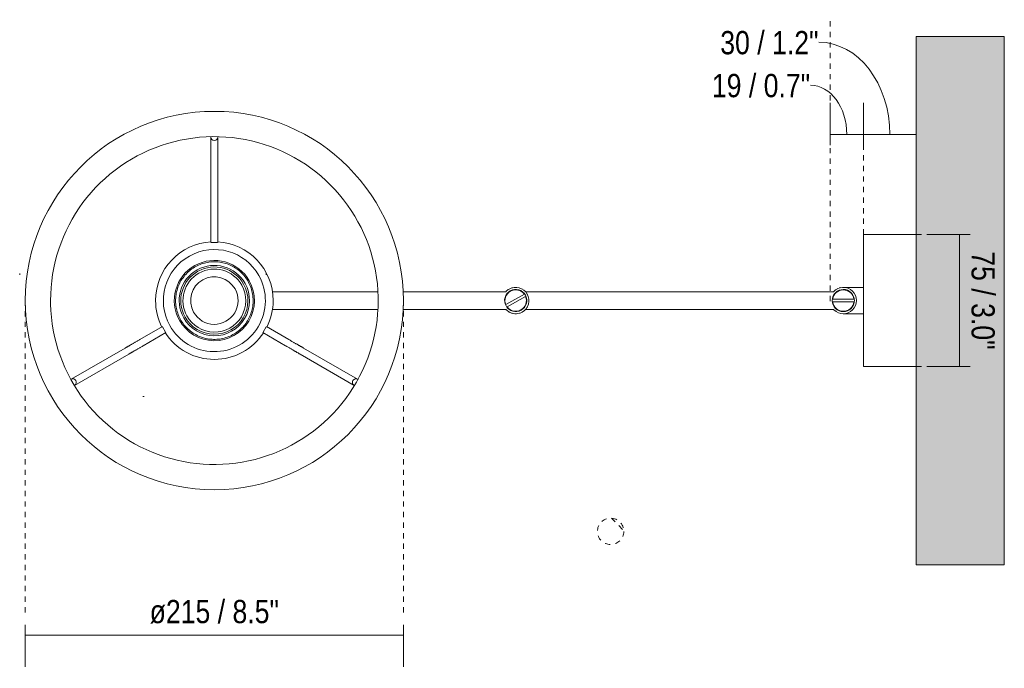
# Model space of a CAD drawing. Header units: millimetres. Extents: x -6760 to -4292, y -16 to 6739.
# Tile 3 of 3: x -6336 to -5776, y 6371 to 6739. Entities that reach past the tile are written whole.
import ezdxf

# ---------------------------------------------------------------- set-up
doc = ezdxf.new("R2010")
doc.units = ezdxf.units.MM
doc.linetypes.add('Dash', pattern=[6, 3, -3])
doc.layers.add('A-ANNO-DIMS', color=7, linetype='Dash', lineweight=9, true_color=0xd2d2d2)
for name, color, linetype, lineweight in [('A-ANNO-DIMS-6', 7, 'Continuous', 9), ('A-WALL', 7, 'Continuous', 9), ('E-LITE-EQPM', 7, 'Continuous', 20)]:
    doc.layers.add(name, color=color, linetype=linetype, lineweight=lineweight)
doc.styles.add('Arial Narrow', font='ARIALN.TTF', dxfattribs={"height": 13.2})
doc.dimstyles.new('FARO_-_2_2mm_Arial_Narrow_mm_Inch_Left', dxfattribs={"dimscale": 304.8, "dimtxt": 13.509289, "dimasz": 0, "dimexe": 0.059055, "dimexo": 0.0625, "dimgap": 0.009843, "dimtad": 1, "dimdec": 0, "dimzin": 0, "dimdsep": 46, "dimtxsty": 'Arial Narrow', "dimblk1": 'NONE', "dimblk2": 'NONE', "dimsah": 1, "dimcen": 0.09, "dimadec": 0, "dimazin": 0, "dimtfac": 1, "dimtdec": 4, "dimtix": 1, "dimtmove": 0, "dimatfit": 3, "dimfxl": 0.019685, "dimfxlon": 1, "dimtvp": 1, "dimtolj": 1, "dimtzin": 0, "dimarcsym": 2})
doc.dimstyles.new('FARO_-_2_2mm_Arial_Narrow_mm_Inch_Left_1', dxfattribs={"dimscale": 304.8, "dimtxt": 13.509289, "dimasz": 0, "dimexe": 0.059055, "dimexo": 0.0625, "dimgap": 0.009843, "dimtad": 1, "dimdec": 0, "dimzin": 0, "dimdsep": 46, "dimtxsty": 'Arial Narrow', "dimblk1": 'NONE', "dimblk2": 'NONE', "dimsah": 1, "dimcen": 0.09, "dimadec": 0, "dimazin": 0, "dimtfac": 1, "dimtdec": 4, "dimtix": 1, "dimtmove": 1, "dimatfit": 3, "dimfxl": 0.019685, "dimfxlon": 1, "dimtvp": 1, "dimtolj": 1, "dimtzin": 0, "dimarcsym": 2})
doc.dimstyles.new('FARO_-_2_2mm_Arial_Narrow_mm_Inch_Right', dxfattribs={"dimscale": 304.8, "dimtxt": 13.509289, "dimasz": 0, "dimexe": 0.059055, "dimexo": 0.0625, "dimgap": 0.009843, "dimtad": 1, "dimdec": 0, "dimzin": 0, "dimdsep": 46, "dimtxsty": 'Arial Narrow', "dimblk1": 'NONE', "dimblk2": 'NONE', "dimsah": 1, "dimcen": 0.09, "dimadec": 0, "dimazin": 0, "dimtfac": 1, "dimtdec": 4, "dimtix": 1, "dimtmove": 0, "dimatfit": 3, "dimfxl": 0.019685, "dimfxlon": 1, "dimtvp": 1, "dimtolj": 1, "dimtzin": 0, "dimarcsym": 2})

# ---------------------------------------------------------------- blocks, each defined once
blk = doc.blocks.new('68494_68495_1 - structure-545471-Planta_PDF')
at = {"layer": 'E-LITE-EQPM'}
for p, q in [((-3669.8, 6672.32), (-3669.8, 6636.87)), ((-3665.8, 6636.87), (-3665.8, 6672.32)), ((-3669.8, 6627.3), (-3669.8, 6612.47)), ((-3665.8, 6612.47), (-3665.8, 6627.3)), ((-3298.96, 6542), (-3298.96, 6617)), ((-3297.46, 6617), (-3298.96, 6617)), ((-3268.96, 6617), (-3297.46, 6617)), ((-3666.06, 6612.47), (-3669.53, 6612.47)), ((-3298.96, 6587), (-3310.46, 6587)), ((-3574.85, 6584.5), (-3634.8, 6584.5)), ((-3502.17, 6584.5), (-3560.57, 6584.5)), ((-3502.23, 6577.19), (-3491.66, 6583.11)), ((-3490.93, 6581.8), (-3501.5, 6575.88)), ((-3316.05, 6584.5), (-3490.99, 6584.5)), ((-3316.52, 6580.25), (-3304.4, 6580.25)), ((-3634.8, 6574.5), (-3574.85, 6574.5)), ((-3560.57, 6574.5), (-3502.17, 6574.5)), ((-3490.99, 6574.5), (-3316.05, 6574.5)), ((-3304.4, 6578.75), (-3316.52, 6578.75)), ((-3310.46, 6572), (-3298.96, 6572)), ((-3697.35, 6564.74), (-3710.2, 6557.33)), ((-3697.22, 6564.51), (-3695.49, 6561.51)), ((-3640.11, 6561.51), (-3638.37, 6564.51)), ((-3625.4, 6557.33), (-3638.24, 6564.74)), ((-3708.2, 6553.86), (-3695.35, 6561.28)), ((-3640.24, 6561.28), (-3627.4, 6553.86)), ((-3718.48, 6552.54), (-3749.19, 6534.81)), ((-3586.41, 6534.81), (-3617.11, 6552.54)), ((-3747.19, 6531.35), (-3716.48, 6549.08)), ((-3619.11, 6549.08), (-3588.41, 6531.35)), ((-3298.96, 6542), (-3297.46, 6542)), ((-3297.46, 6542), (-3268.96, 6542))]:
    blk.add_line(p, q, dxfattribs=at)
at = {"layer": 'E-LITE-EQPM', "flags": 128}
for points in [[(-3760.87, 6579.5), (-3760.8, 6583.22), (-3760.57, 6586.93), (-3760.2, 6590.64), (-3759.68, 6594.32), (-3759.02, 6597.99), (-3758.2, 6601.62), (-3757.25, 6605.22), (-3756.15, 6608.77), (-3754.91, 6612.28), (-3753.52, 6615.74), (-3752.01, 6619.14), (-3750.35, 6622.48), (-3748.57, 6625.74), (-3746.65, 6628.94), (-3744.61, 6632.05), (-3742.45, 6635.08), (-3740.17, 6638.02), (-3737.77, 6640.87), (-3735.26, 6643.62), (-3732.64, 6646.26), (-3729.92, 6648.8), (-3727.1, 6651.23), (-3724.18, 6653.55), (-3721.18, 6655.74), (-3718.09, 6657.82), (-3714.91, 6659.76), (-3711.67, 6661.58), (-3708.35, 6663.27), (-3704.97, 6664.83), (-3701.52, 6666.25), (-3698.03, 6667.52), (-3694.48, 6668.66), (-3690.9, 6669.66), (-3687.27, 6670.51), (-3683.62, 6671.22), (-3679.94, 6671.78), (-3676.24, 6672.19), (-3672.52, 6672.45), (-3668.8, 6672.57), (-3665.08, 6672.53), (-3661.36, 6672.35), (-3657.65, 6672.02), (-3653.96, 6671.54), (-3650.29, 6670.91), (-3646.65, 6670.14), (-3643.04, 6669.22), (-3639.47, 6668.16), (-3635.95, 6666.95), (-3632.48, 6665.61), (-3629.06, 6664.13), (-3625.71, 6662.51), (-3622.42, 6660.76), (-3619.21, 6658.88), (-3616.08, 6656.88), (-3613.02, 6654.75), (-3610.06, 6652.5), (-3607.18, 6650.13), (-3604.41, 6647.65), (-3601.73, 6645.06), (-3599.16, 6642.36), (-3596.7, 6639.57), (-3594.36, 6636.68), (-3592.13, 6633.7), (-3590.02, 6630.63), (-3588.04, 6627.48), (-3586.19, 6624.25), (-3584.46, 6620.95), (-3582.87, 6617.58), (-3581.42, 6614.16), (-3580.1, 6610.67), (-3578.92, 6607.14), (-3577.89, 6603.57), (-3577, 6599.95), (-3576.25, 6596.3), (-3575.65, 6592.63), (-3575.2, 6588.94), (-3574.9, 6585.22), (-3574.74, 6581.51), (-3574.72, 6579.5)], [(-3669.8, 6627.3), (-3669.8, 6627.7), (-3669.8, 6628.09), (-3669.8, 6628.49), (-3669.8, 6628.88), (-3669.8, 6629.27), (-3669.8, 6629.66), (-3669.8, 6630.05), (-3669.8, 6630.43), (-3669.8, 6630.8), (-3669.8, 6631.17), (-3669.8, 6631.53), (-3669.8, 6631.89), (-3669.8, 6632.24), (-3669.8, 6632.58), (-3669.8, 6632.91), (-3669.8, 6633.23), (-3669.8, 6633.55), (-3669.8, 6633.85), (-3669.8, 6634.14), (-3669.8, 6634.43), (-3669.8, 6634.7), (-3669.8, 6634.96), (-3669.8, 6635.2), (-3669.8, 6635.44), (-3669.8, 6635.66), (-3669.8, 6635.87), (-3669.8, 6636.06), (-3669.8, 6636.24), (-3669.8, 6636.41), (-3669.8, 6636.56), (-3669.8, 6636.69), (-3669.8, 6636.81), (-3669.8, 6636.87)], [(-3665.8, 6636.87), (-3665.8, 6636.75), (-3665.8, 6636.62), (-3665.8, 6636.48), (-3665.8, 6636.32), (-3665.8, 6636.15), (-3665.8, 6635.96), (-3665.8, 6635.76), (-3665.8, 6635.54), (-3665.8, 6635.31), (-3665.8, 6635.07), (-3665.8, 6634.82), (-3665.8, 6634.55), (-3665.8, 6634.28), (-3665.8, 6633.99), (-3665.8, 6633.69), (-3665.8, 6633.38), (-3665.8, 6633.06), (-3665.8, 6632.73), (-3665.8, 6632.4), (-3665.8, 6632.05), (-3665.8, 6631.7), (-3665.8, 6631.34), (-3665.8, 6630.98), (-3665.8, 6630.6), (-3665.8, 6630.23), (-3665.8, 6629.84), (-3665.8, 6629.46), (-3665.8, 6629.07), (-3665.8, 6628.68), (-3665.8, 6628.28), (-3665.8, 6627.89), (-3665.8, 6627.49), (-3665.8, 6627.3)], [(-3648.57, 6590.26), (-3649.02, 6591.02), (-3649.49, 6591.76), (-3650, 6592.48), (-3650.53, 6593.19), (-3651.09, 6593.87), (-3651.68, 6594.52), (-3652.3, 6595.15), (-3652.93, 6595.76), (-3653.6, 6596.34), (-3654.28, 6596.9), (-3654.99, 6597.42), (-3655.72, 6597.92), (-3656.46, 6598.39), (-3657.23, 6598.83), (-3658.01, 6599.24), (-3658.81, 6599.61), (-3659.62, 6599.95), (-3660.44, 6600.27), (-3661.28, 6600.54), (-3662.13, 6600.79), (-3662.98, 6601), (-3663.85, 6601.17), (-3664.72, 6601.31), (-3665.59, 6601.42), (-3666.47, 6601.49), (-3667.35, 6601.52), (-3668.23, 6601.52), (-3669.11, 6601.49), (-3669.99, 6601.42), (-3670.87, 6601.31), (-3671.74, 6601.17), (-3672.6, 6601), (-3673.46, 6600.79), (-3674.3, 6600.55), (-3675.14, 6600.27), (-3675.96, 6599.96), (-3676.78, 6599.62), (-3677.57, 6599.24), (-3678.36, 6598.83), (-3679.12, 6598.4), (-3679.87, 6597.93), (-3680.6, 6597.43), (-3681.3, 6596.9), (-3681.99, 6596.35), (-3682.65, 6595.77), (-3683.29, 6595.16), (-3683.9, 6594.53), (-3684.49, 6593.87), (-3685.05, 6593.2), (-3685.59, 6592.49), (-3686.09, 6591.77), (-3686.57, 6591.03), (-3687.02, 6590.27), (-3687.43, 6589.49), (-3687.82, 6588.7), (-3688.17, 6587.89), (-3688.49, 6587.07), (-3688.77, 6586.24), (-3689.03, 6585.39), (-3689.25, 6584.54), (-3689.43, 6583.68), (-3689.58, 6582.81), (-3689.7, 6581.94), (-3689.78, 6581.06), (-3689.82, 6580.18), (-3689.83, 6579.3), (-3689.81, 6578.42), (-3689.74, 6577.54), (-3689.65, 6576.66), (-3689.52, 6575.79), (-3689.35, 6574.92), (-3689.15, 6574.06), (-3688.92, 6573.21), (-3688.65, 6572.38), (-3688.35, 6571.55), (-3688.01, 6570.73), (-3687.65, 6569.93), (-3687.25, 6569.14), (-3687.02, 6568.73)], [(-3687.02, 6568.73), (-3686.58, 6567.97), (-3686.1, 6567.22), (-3685.59, 6566.5), (-3685.06, 6565.8), (-3684.5, 6565.12), (-3683.91, 6564.46), (-3683.3, 6563.83), (-3682.66, 6563.22), (-3682, 6562.64), (-3681.31, 6562.09), (-3680.6, 6561.56), (-3679.88, 6561.06), (-3679.13, 6560.6), (-3678.37, 6560.16), (-3677.58, 6559.75), (-3676.79, 6559.38), (-3675.98, 6559.03), (-3675.15, 6558.72), (-3674.31, 6558.44), (-3673.47, 6558.2), (-3672.61, 6557.99), (-3671.75, 6557.82), (-3670.88, 6557.67), (-3670, 6557.57), (-3669.12, 6557.5), (-3668.24, 6557.46), (-3667.36, 6557.46), (-3666.48, 6557.5), (-3665.6, 6557.57), (-3664.73, 6557.67), (-3663.86, 6557.81), (-3662.99, 6557.99), (-3662.14, 6558.2), (-3661.29, 6558.44), (-3660.45, 6558.72), (-3659.63, 6559.03), (-3658.82, 6559.37), (-3658.02, 6559.75), (-3657.24, 6560.15), (-3656.47, 6560.59), (-3655.73, 6561.06), (-3655, 6561.56), (-3654.29, 6562.08), (-3653.61, 6562.64), (-3652.94, 6563.22), (-3652.3, 6563.82), (-3651.69, 6564.46), (-3651.1, 6565.11), (-3650.54, 6565.79), (-3650.01, 6566.49), (-3649.5, 6567.21), (-3649.02, 6567.96), (-3648.58, 6568.72), (-3648.16, 6569.49), (-3647.78, 6570.29), (-3647.43, 6571.09), (-3647.11, 6571.92), (-3646.82, 6572.75), (-3646.57, 6573.59), (-3646.35, 6574.45), (-3646.16, 6575.31), (-3646.01, 6576.18), (-3645.9, 6577.05), (-3645.82, 6577.93), (-3645.77, 6578.81), (-3645.76, 6579.69), (-3645.79, 6580.57), (-3645.85, 6581.45), (-3645.94, 6582.33), (-3646.08, 6583.2), (-3646.24, 6584.06), (-3646.44, 6584.92), (-3646.67, 6585.77), (-3646.94, 6586.61), (-3647.24, 6587.44), (-3647.58, 6588.26), (-3647.95, 6589.06), (-3648.34, 6589.84), (-3648.57, 6590.26)], [(-3574.72, 6579.5), (-3574.8, 6575.77), (-3575.02, 6572.06), (-3575.39, 6568.35), (-3575.91, 6564.67), (-3576.58, 6561), (-3577.39, 6557.37), (-3578.35, 6553.77), (-3579.45, 6550.22), (-3580.69, 6546.71), (-3582.07, 6543.25), (-3583.59, 6539.85), (-3585.24, 6536.52), (-3587.02, 6533.25), (-3588.94, 6530.06), (-3590.98, 6526.94), (-3593.14, 6523.91), (-3595.42, 6520.97), (-3597.82, 6518.12), (-3600.33, 6515.37), (-3602.95, 6512.73), (-3605.67, 6510.19), (-3608.49, 6507.76), (-3611.41, 6505.45), (-3614.42, 6503.25), (-3617.51, 6501.18), (-3620.68, 6499.23), (-3623.93, 6497.41), (-3627.25, 6495.72), (-3630.63, 6494.16), (-3634.07, 6492.75), (-3637.57, 6491.47), (-3641.11, 6490.33), (-3644.7, 6489.33), (-3648.32, 6488.48), (-3651.98, 6487.78), (-3655.66, 6487.22), (-3659.36, 6486.8), (-3663.07, 6486.54), (-3666.79, 6486.43), (-3670.51, 6486.46), (-3674.23, 6486.64), (-3677.94, 6486.98), (-3681.63, 6487.46), (-3685.3, 6488.08), (-3688.94, 6488.86), (-3692.55, 6489.77), (-3696.12, 6490.83), (-3699.64, 6492.04), (-3703.11, 6493.38), (-3706.53, 6494.86), (-3709.88, 6496.48), (-3713.17, 6498.23), (-3716.38, 6500.11), (-3719.52, 6502.11), (-3722.57, 6504.25), (-3725.54, 6506.5), (-3728.41, 6508.86), (-3731.19, 6511.34), (-3733.86, 6513.93), (-3736.43, 6516.63), (-3738.89, 6519.42), (-3741.23, 6522.31), (-3743.46, 6525.3), (-3745.57, 6528.36), (-3747.55, 6531.52), (-3749.41, 6534.74), (-3751.13, 6538.04), (-3752.72, 6541.41), (-3754.18, 6544.83), (-3755.49, 6548.32), (-3756.67, 6551.85), (-3757.71, 6555.42), (-3758.6, 6559.04), (-3759.34, 6562.69), (-3759.94, 6566.36), (-3760.39, 6570.06), (-3760.69, 6573.77), (-3760.85, 6577.49), (-3760.87, 6579.5)], [(-3718.48, 6552.54), (-3718.38, 6552.6), (-3718.27, 6552.66), (-3718.15, 6552.74), (-3718.01, 6552.82), (-3717.86, 6552.9), (-3717.7, 6553), (-3717.52, 6553.1), (-3717.33, 6553.2), (-3717.14, 6553.32), (-3716.93, 6553.44), (-3716.71, 6553.57), (-3716.48, 6553.7), (-3716.24, 6553.84), (-3715.99, 6553.98), (-3715.73, 6554.13), (-3715.46, 6554.28), (-3715.19, 6554.44), (-3714.9, 6554.61), (-3714.61, 6554.78), (-3714.31, 6554.95), (-3714.01, 6555.13), (-3713.7, 6555.31), (-3713.38, 6555.49), (-3713.06, 6555.67), (-3712.73, 6555.86), (-3712.4, 6556.05), (-3712.07, 6556.25), (-3711.73, 6556.44), (-3711.39, 6556.64), (-3711.05, 6556.83), (-3710.7, 6557.03), (-3710.36, 6557.23), (-3710.2, 6557.33)], [(-3625.4, 6557.33), (-3625.05, 6557.13), (-3624.71, 6556.93), (-3624.37, 6556.73), (-3624.03, 6556.53), (-3623.69, 6556.34), (-3623.35, 6556.14), (-3623.02, 6555.95), (-3622.69, 6555.76), (-3622.37, 6555.58), (-3622.05, 6555.39), (-3621.73, 6555.21), (-3621.42, 6555.03), (-3621.12, 6554.86), (-3620.83, 6554.69), (-3620.54, 6554.52), (-3620.26, 6554.36), (-3619.99, 6554.2), (-3619.73, 6554.05), (-3619.47, 6553.9), (-3619.23, 6553.76), (-3618.99, 6553.63), (-3618.77, 6553.5), (-3618.55, 6553.37), (-3618.35, 6553.26), (-3618.16, 6553.15), (-3617.98, 6553.04), (-3617.81, 6552.95), (-3617.65, 6552.86), (-3617.51, 6552.77), (-3617.38, 6552.7), (-3617.26, 6552.63), (-3617.16, 6552.57), (-3617.11, 6552.54)], [(-3708.2, 6553.86), (-3708.54, 6553.66), (-3708.88, 6553.46), (-3709.23, 6553.27), (-3709.57, 6553.07), (-3709.91, 6552.87), (-3710.24, 6552.68), (-3710.57, 6552.49), (-3710.9, 6552.3), (-3711.23, 6552.11), (-3711.55, 6551.93), (-3711.86, 6551.75), (-3712.17, 6551.57), (-3712.47, 6551.39), (-3712.77, 6551.22), (-3713.05, 6551.06), (-3713.33, 6550.9), (-3713.61, 6550.74), (-3713.87, 6550.59), (-3714.12, 6550.44), (-3714.37, 6550.3), (-3714.6, 6550.16), (-3714.83, 6550.03), (-3715.04, 6549.91), (-3715.24, 6549.79), (-3715.43, 6549.68), (-3715.61, 6549.58), (-3715.78, 6549.48), (-3715.94, 6549.39), (-3716.08, 6549.31), (-3716.21, 6549.23), (-3716.33, 6549.16), (-3716.44, 6549.1), (-3716.48, 6549.08)], [(-3619.11, 6549.08), (-3619.21, 6549.14), (-3619.32, 6549.2), (-3619.45, 6549.27), (-3619.59, 6549.35), (-3619.74, 6549.44), (-3619.9, 6549.53), (-3620.07, 6549.63), (-3620.26, 6549.74), (-3620.46, 6549.85), (-3620.66, 6549.97), (-3620.88, 6550.1), (-3621.11, 6550.23), (-3621.35, 6550.37), (-3621.6, 6550.52), (-3621.86, 6550.67), (-3622.13, 6550.82), (-3622.41, 6550.98), (-3622.69, 6551.14), (-3622.98, 6551.31), (-3623.28, 6551.48), (-3623.59, 6551.66), (-3623.9, 6551.84), (-3624.21, 6552.02), (-3624.54, 6552.21), (-3624.86, 6552.4), (-3625.19, 6552.59), (-3625.53, 6552.78), (-3625.87, 6552.98), (-3626.2, 6553.17), (-3626.55, 6553.37), (-3626.89, 6553.57), (-3627.23, 6553.77), (-3627.4, 6553.86)]]:
    blk.add_lwpolyline(points, dxfattribs=at)
at = {"layer": 'E-LITE-EQPM'}
for centre, radius, start, end in [((-3667.8, 6579.5), 107.42, 360, 180), ((-3667.8, 6579.5), 33.41, 92.9582, 180), ((-3667.8, 6579.5), 33.41, 0, 87.0418), ((-3667.8, 6579.49), 28.99, 29.2513, 209.2513), ((-3667.8, 6579.49), 22.77, 29.2513, 209.2513), ((-3667.8, 6579.49), 19.99, 29.2513, 209.2513), ((-3667.8, 6579.49), 19.08, 29.2513, 209.2513), ((-3667.8, 6579.49), 17.87, 29.2513, 209.2513), ((-3667.8, 6579.49), 28.99, 209.2513, 29.2513), ((-3667.8, 6579.49), 22.77, 209.2513, 29.2513), ((-3667.8, 6579.49), 13.5, 29.2513, 209.2513), ((-3667.8, 6579.49), 19.99, 209.2513, 29.2513), ((-3667.8, 6579.49), 19.08, 209.2513, 29.2513), ((-3667.8, 6579.49), 17.87, 209.2513, 29.2513), ((-3667.8, 6579.49), 13.5, 209.2513, 29.2513), ((-3496.58, 6579.5), 6.3, 119.2513, 299.2513), ((-3496.58, 6579.5), 6.1, 36.3109, 202.1917), ((-3496.58, 6579.5), 7.5, 119.2513, 138.1897), ((-3496.58, 6579.5), 7.5, 133.5798, 137.9465), ((-3496.58, 6579.5), 7.5, 119.3075, 120.2579), ((-3496.58, 6579.5), 7.5, 299.2513, 119.2513), ((-3496.58, 6579.5), 6.3, 299.2513, 119.2513), ((-3496.58, 6579.5), 7.5, 104.2727, 105.2579), ((-3496.58, 6579.5), 7.5, 89.2403, 90.2579), ((-3496.58, 6579.5), 7.5, 74.2056, 75.2579), ((-3496.58, 6579.5), 7.5, 59.1624, 60.2579), ((-3496.58, 6579.5), 7.5, 44.3512, 45.2579), ((-3310.46, 6579.5), 6.3, 45.2579, 225.2579), ((-3310.46, 6579.5), 6.1, 7.0596, 172.9404), ((-3310.46, 6579.5), 7.5, 45.2579, 138.1897), ((-3310.46, 6579.5), 7.5, 131.0234, 137.9289), ((-3310.46, 6579.5), 7.5, 225.2579, 45.2579), ((-3310.46, 6579.5), 7.5, 116.4342, 122.2414), ((-3310.46, 6579.5), 7.5, 102.0531, 107.9526), ((-3310.46, 6579.5), 7.5, 90, 93.571), ((-3667.8, 6579.5), 107.42, 180, 360), ((-3667.8, 6579.5), 33.41, 180, 207.0418), ((-3667.8, 6579.5), 33.41, 332.9582, 0), ((-3496.58, 6579.5), 6.1, 216.3109, 22.1917), ((-3496.58, 6579.5), 7.5, 29.3075, 30.2579), ((-3496.58, 6579.5), 7.5, 27.8735, 29.3515), ((-3496.58, 6579.5), 7.5, 14.2727, 15.2579), ((-3496.58, 6579.5), 7.5, 359.2403, 0.2579), ((-3310.46, 6579.5), 6.3, 225.2579, 45.2579), ((-3496.58, 6579.5), 7.5, 221.8103, 299.2513), ((-3496.58, 6579.5), 7.5, 222.088, 225.2579), ((-3496.58, 6579.5), 7.5, 225.2579, 228.9012), ((-3496.58, 6579.5), 7.5, 314.3512, 315.2579), ((-3496.58, 6579.5), 7.5, 318.1897, 332.1265), ((-3496.58, 6579.5), 7.5, 329.1624, 330.2579), ((-3496.58, 6579.5), 7.5, 344.2056, 345.2579), ((-3496.58, 6579.5), 7.5, 345.2259, 346.0632), ((-3310.46, 6579.5), 6.1, 187.0596, 352.9404), ((-3310.46, 6579.5), 7.5, 221.8103, 225.2579), ((-3496.58, 6579.5), 7.5, 237.8228, 243.3674), ((-3496.58, 6579.5), 7.5, 252.0638, 257.5871), ((-3496.58, 6579.5), 7.5, 266.5926, 273.4664), ((-3496.58, 6579.5), 7.5, 285.2579, 286.3827), ((-3496.58, 6579.5), 7.5, 299.3075, 300.2579), ((-3667.8, 6579.5), 33.41, 212.9582, 327.0418)]:
    blk.add_arc(centre, radius, start, end, dxfattribs=at)
for centre, major_axis, start_param, end_param in [((-3667.8, 6672.32), (2, 0), 2.946628, 3.141593), ((-3667.8, 6672.32), (2, 0), 3.141593, 6.283185), ((-3667.8, 6672.32), (2, 0), 0, 0.203146), ((-3748.19, 6533.08), (-1, 1.73), 0, 0.16767), ((-3748.19, 6533.08), (-1, 1.73), 3.141593, 6.283185), ((-3587.41, 6533.08), (1, 1.73), 0, 3.141593), ((-3587.41, 6533.08), (1, 1.73), 6.064402, 6.283185), ((-3748.19, 6533.08), (-1, 1.73), 2.959809, 3.141593), ((-3587.41, 6533.08), (1, 1.73), 3.141593, 3.325055)]:
    blk.add_ellipse(centre, major_axis=major_axis, ratio=0.963277, start_param=start_param, end_param=end_param, dxfattribs=at)
blk = doc.blocks.new('DIMBLOCK5-Planta_PDF')
at = {"layer": 'A-ANNO-DIMS-6', "color": 251, "true_color": 0x5b5b5b, "transparency": 16777216}
for p, q in [((-5875.21, 6673.63), (-5875.21, 6691.79)), ((-5856.22, 6673.63), (-5856.22, 6691.79)), ((-5875.21, 6673.79), (-5856.22, 6673.79)), ((-5875.21, 6673.79), (-5875.21, 6667.79)), ((-5856.22, 6673.79), (-5856.22, 6667.79))]:
    blk.add_line(p, q, dxfattribs=at)
blk.add_ellipse((-5886.39, 6673.79), major_axis=(0, 28.01), ratio=0.738333, start_param=4.712389, end_param=6.283185, dxfattribs=at)
at = {"layer": 'A-ANNO-DIMS-6', "color": 0, "transparency": 16777216, "insert": (-5942.36, 6708.14), "char_height": 13.2, "width": 67.1605, "attachment_point": 1, "line_spacing_factor": 0.974696, "style": 'Arial Narrow'}
blk.add_mtext('19 / 0.7"', dxfattribs=at)
blk = doc.blocks.new('_None')
blk = doc.blocks.new('DIMBLOCK6-Planta_PDF')
at = {"layer": 'A-ANNO-DIMS-6', "color": 251, "true_color": 0x5b5b5b, "transparency": 16777216}
for p, q in [((-5856.22, 6673.63), (-5856.22, 6691.79)), ((-5826.22, 6673.63), (-5826.22, 6691.79)), ((-5856.22, 6673.79), (-5826.22, 6673.79)), ((-5856.22, 6673.79), (-5856.22, 6667.79)), ((-5826.22, 6673.79), (-5826.22, 6667.79))]:
    blk.add_line(p, q, dxfattribs=at)
blk.add_ellipse((-5881.64, 6673.79), major_axis=(0, 52.39), ratio=0.771566, start_param=4.712389, end_param=6.283185, dxfattribs=at)
at = {"layer": 'A-ANNO-DIMS-6', "color": 0, "transparency": 16777216, "insert": (-5937.61, 6732.52), "char_height": 13.2, "width": 67.1605, "attachment_point": 1, "line_spacing_factor": 0.974696, "style": 'Arial Narrow'}
blk.add_mtext('30 / 1.2"', dxfattribs=at)
blk = doc.blocks.new('DIMBLOCK7-Planta_PDF')
at = {"layer": 'A-ANNO-DIMS-6', "color": 251, "true_color": 0x5b5b5b, "transparency": 16777216}
for p, q in [((-5801.54, 6617), (-5819.71, 6617)), ((-5801.71, 6542), (-5801.71, 6617)), ((-5801.71, 6617), (-5795.71, 6617)), ((-5801.54, 6542), (-5819.71, 6542)), ((-5801.71, 6542), (-5795.71, 6542))]:
    blk.add_line(p, q, dxfattribs=at)
at = {"layer": 'A-ANNO-DIMS-6', "color": 0, "transparency": 16777216, "insert": (-5781.65, 6607.48), "char_height": 13.2, "width": 67.1605, "attachment_point": 1, "rotation": 270, "line_spacing_factor": 0.974696, "style": 'Arial Narrow'}
blk.add_mtext('75 / 3.0"', dxfattribs=at)
blk = doc.blocks.new('DIMBLOCK8-Planta_PDF')
at = {"layer": 'A-ANNO-DIMS-6', "color": 251, "true_color": 0x5b5b5b, "transparency": 16777216}
for p, q in [((-6332.47, 6395.49), (-6332.47, 6371.49)), ((-6332.47, 6389.49), (-6332.47, 6395.49)), ((-6117.64, 6395.49), (-6117.64, 6371.49)), ((-6117.64, 6389.49), (-6117.64, 6395.49)), ((-6332.47, 6389.49), (-6117.64, 6389.49))]:
    blk.add_line(p, q, dxfattribs=at)
at = {"layer": 'A-ANNO-DIMS-6', "color": 0, "transparency": 16777216, "insert": (-6261.83, 6409.55), "char_height": 13.2, "width": 88.2607, "attachment_point": 1, "line_spacing_factor": 0.974696, "style": 'Arial Narrow'}
blk.add_mtext('ø215 / 8.5"', dxfattribs=at)

msp = doc.modelspace()

# ---------------------------------------------------------------- hatches: boundary and pattern name
at = {"layer": 'A-WALL', "true_color": 0xf7f7f7}
msp.add_hatch(color=7, dxfattribs=at).paths.add_polyline_path([(-5776.22, 6429.5), (-5776.22, 6729.5), (-5826.22, 6729.5), (-5826.22, 6429.5)])

# ---------------------------------------------------------------- linework, layer by layer
at = {"layer": 'A-ANNO-DIMS'}
for p, q in [((-5875.21, 6579.11), (-5875.21, 6738.94)), ((-5856.22, 6617), (-5856.22, 6677)), ((-5826.22, 6617), (-5801.22, 6617)), ((-6332.47, 6579.5), (-6332.47, 6399.5)), ((-6117.64, 6579.5), (-6117.64, 6399.5)), ((-5826.22, 6542), (-5801.22, 6542)), ((-5999.47, 6455.97), (-5992.43, 6448.93))]:
    msp.add_line(p, q, dxfattribs=at)
msp.add_circle((-5999.92, 6448.48), 7.5, dxfattribs=at)
at = {"layer": 'A-WALL', "color": 253, "true_color": 0xaaaaaa}
for p, q in [((-5826.22, 6429.5), (-5826.22, 6729.5)), ((-5826.22, 6729.5), (-5776.22, 6729.5)), ((-5776.22, 6729.5), (-5776.22, 6429.5)), ((-5826.22, 6429.5), (-5776.22, 6429.5))]:
    msp.add_line(p, q, dxfattribs=at)
at = {"layer": 'E-LITE-EQPM'}
for p, q in [((-6335.67, 6594.95), (-6335.67, 6594.15)), ((-6195.67, 6594.95), (-6195.67, 6594.11)), ((-6265.67, 6524.95), (-6264.87, 6524.95))]:
    msp.add_line(p, q, dxfattribs=at)

# ---------------------------------------------------------------- block references
msp.add_blockref('68494_68495_1 - structure-545471-Planta_PDF', (-2557.26, 0), dxfattribs=at)

# ---------------------------------------------------------------- dimensions: what is measured, and where the dimension line sits
at = {"layer": 'A-ANNO-DIMS', "color": 251, "linetype": 'Continuous', "true_color": 0x5b5b5b}
for base, p1, p2, override, picture, middle in [((-5826.22, 6673.79), (-5856.22, 6667.79), (-5826.22, 6667.79), {"dimpost": '<>', "dimfxl": 30}, 'DIMBLOCK6-Planta_PDF', (-5904.03, 6723.72)), ((-5856.22, 6673.79), (-5875.21, 6667.79), (-5856.22, 6667.79), {"dimpost": '<>', "dimfxl": 18.990183}, 'DIMBLOCK5-Planta_PDF', (-5908.78, 6699.34))]:
    dim = msp.add_linear_dim(base=base, p1=p1, p2=p2, dimstyle='FARO_-_2_2mm_Arial_Narrow_mm_Inch_Left_1', override=override, dxfattribs=at)
    dim.commit()
    dim.dimension.update_dxf_attribs({"geometry": picture, "text_midpoint": middle, "dimtype": 160})
dim = msp.add_linear_dim(base=(-5801.71, 6617), p1=(-5795.71, 6542), p2=(-5795.71, 6617), angle=90, dimstyle='FARO_-_2_2mm_Arial_Narrow_mm_Inch_Right', override={"dimtad": 4, "dimpost": '<>', "dimfxl": 75}, dxfattribs=at)
dim.commit()
dim.dimension.update_dxf_attribs({"geometry": 'DIMBLOCK7-Planta_PDF', "text_midpoint": (-5790.16, 6579.5)})
dim = msp.add_linear_dim(base=(-6117.64, 6389.49), p1=(-6332.47, 6395.49), p2=(-6117.64, 6395.49), text='ø<>', dimstyle='FARO_-_2_2mm_Arial_Narrow_mm_Inch_Left', override={"dimpost": '<>', "dimfxl": 214.838154}, dxfattribs=at)
dim.commit()
dim.dimension.update_dxf_attribs({"geometry": 'DIMBLOCK8-Planta_PDF', "text_midpoint": (-6225.05, 6401.04)})

doc.saveas('drawing.dxf')
